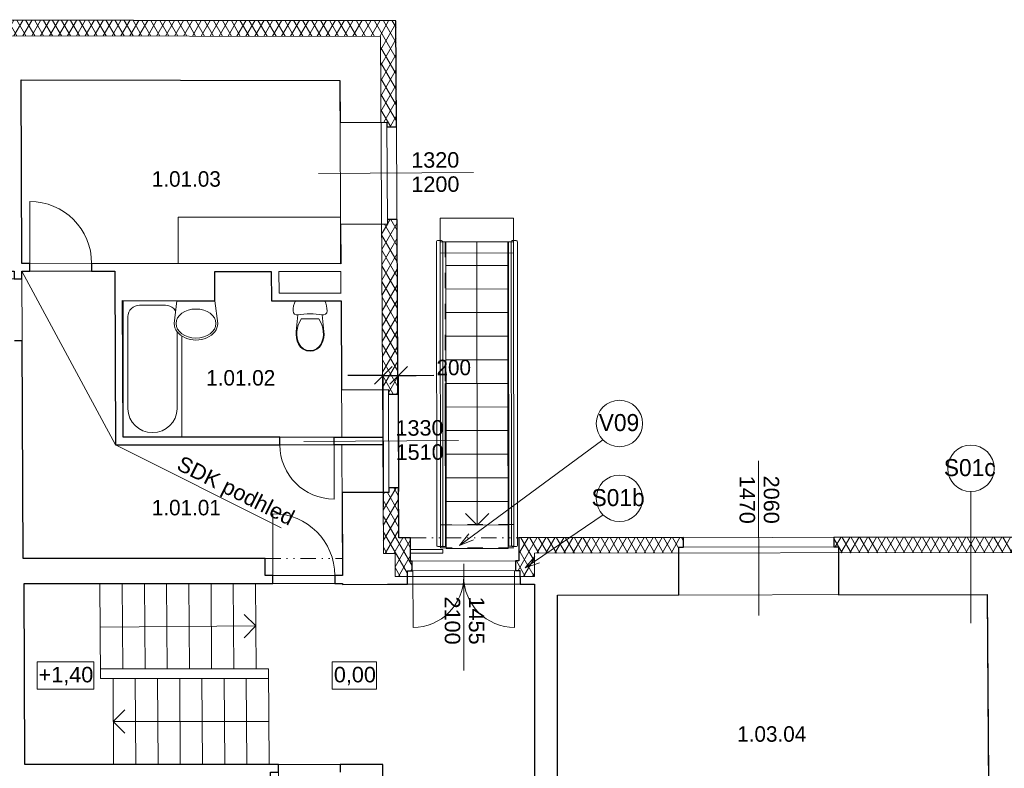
# Model space of a CAD drawing. Extents: x 24941 to 62406, y 21375 to 53554.
# Tile 3 of 5: x 31406 to 44136, y 29802 to 39475. Entities that reach past the tile are written whole.
import ezdxf

# ---------------------------------------------------------------- set-up
doc = ezdxf.new("R2010")
doc.units = 0
doc.header["$MEASUREMENT"] = 0
doc.set_wipeout_variables(frame=1)
for name, pattern in [('Wipeout_Contour', [1000, 0, -1000]), ('Čerchovaná se dvěma tečkami M', [455, 200, -75, 15, -75, 15, -75]), ('čárkovaná M', [400, 200, -200])]:
    doc.linetypes.add(name, pattern=pattern)
for name, color, linetype, lineweight, true_color in [('2D kreslení - obecné_Číslo_pera__241', 9, 'Continuous', 13, 0x808080), ('POZNÁMKY.POPISKA_Číslo_pera__241', 9, 'Continuous', 13, 0x808080), ('vodorovné konstrukce_Číslo_pera__241', 9, 'Continuous', 13, 0x808080)]:
    doc.layers.add(name, color=color, linetype=linetype, lineweight=lineweight, true_color=true_color)
for name, color, linetype, lineweight in [('2D VÝPLNĚ_Číslo_pera__4', 91, 'Continuous', 13), ('2D ČÁRY_Číslo_pera__1', 7, 'Continuous', 15), ('2D ČÁRY_Číslo_pera__2', 1, 'Continuous', 25), ('2D ČÁRY_Číslo_pera__3', 150, 'Continuous', 13), ('2D ČÁRY_Číslo_pera__4', 91, 'Continuous', 13), ('komín_Číslo_pera__1', 7, 'Continuous', 15), ('NÁBYTEK A ZAŘÍZENÍ_Číslo_pera__3', 150, 'Continuous', 13), ('POZNÁMKY.TEXT_Číslo_pera__1', 7, 'Continuous', 15), ('POZNÁMKY.TEXT_Číslo_pera__4', 91, 'Continuous', 13), ('zdi_Číslo_pera__1', 7, 'Continuous', 15)]:
    doc.layers.add(name, color=color, linetype=linetype, lineweight=lineweight)
for name, color, linetype in [('2D ČÁRY', 7, 'Continuous'), ('KÓTY.ZÁKLADNÍ', 7, 'Continuous'), ('NÁBYTEK A ZAŘÍZENÍ', 7, 'Continuous'), ('POZNÁMKY.POPISKA', 7, 'Continuous'), ('vodorovné konstrukce', 7, 'Continuous')]:
    doc.layers.add(name, color=color, linetype=linetype)
doc.styles.add('GENERATED_STYLE_1', font='arial.ttf')
doc.styles.add('GENERATED_STYLE_2', font='txt')
doc.styles.add('GENERATED_STYLE_3', font='txt')
doc.dimstyles.new('GENERATED_STYLE__2', dxfattribs={"dimtxt": 200, "dimasz": 228, "dimexe": 0.18, "dimexo": 600, "dimgap": 0.09, "dimtad": 1, "dimtih": 1, "dimtoh": 1, "dimdec": 0, "dimzin": 0, "dimdsep": 46, "dimtxsty": 'GENERATED_STYLE_2', "dimblk": 'ARROWHEAD_6', "dimblk1": 'ARROWHEAD_6', "dimblk2": 'ARROWHEAD_6', "dimcen": 0.09, "dimclrd": 256, "dimclre": 256, "dimclrt": 256, "dimazin": 0, "dimtfac": 1, "dimtdec": 4, "dimtmove": 0, "dimatfit": 3, "dimfxl": 1, "dimtolj": 1, "dimtzin": 0, "dimarcsym": 0})
pattern_1 = [(60, (0, 0), (-86.60254, 50), []), (120, (0, 0), (86.60254, 50), [])]

# ---------------------------------------------------------------- blocks, each defined once
blk = doc.blocks.new('WC s nádržkou 1 11_2')
at = {"linetype": 'Wipeout_Contour', "ltscale": 15629.429493}
blk.add_wipeout([(31, 650), (18, 619), (8, 587), (2, 554), (0, 520), (5, 498), (20, 479), (40, 469), (64, 469), (41, 257), (39, 215), (44, 173), (54, 132), (70, 92), (97, 54), (132, 25), (174, 6), (220, 0), (266, 6), (308, 25), (343, 54), (370, 92), (386, 132), (396, 173), (401, 215), (399, 257), (376, 469), (400, 469), (420, 479), (435, 498), (440, 520), (438, 554), (432, 587), (422, 619), (409, 650)], dxfattribs=at).dxf.layer = 'NÁBYTEK A ZAŘÍZENÍ'
at = {"layer": 'NÁBYTEK A ZAŘÍZENÍ_Číslo_pera__3', "linetype": 'Continuous'}
for p, q in [((31, 650), (18, 619)), ((409, 650), (31, 650)), ((422, 619), (409, 650)), ((2, 554), (0, 520)), ((0, 520), (5, 498)), ((8, 587), (2, 554)), ((18, 619), (8, 587)), ((432, 587), (422, 619)), ((438, 554), (432, 587)), ((435, 498), (440, 520)), ((440, 520), (438, 554)), ((5, 498), (20, 479)), ((20, 479), (40, 469)), ((40, 469), (64, 469)), ((64, 469), (41, 257)), ((107, 419), (86, 381)), ((333, 419), (107, 419)), ((354, 381), (333, 419)), ((399, 257), (376, 469)), ((376, 469), (400, 469)), ((400, 469), (420, 479)), ((420, 479), (435, 498)), ((41, 257), (39, 215)), ((49, 256), (47, 215)), ((56, 299), (49, 256)), ((68, 341), (56, 299)), ((86, 381), (68, 341)), ((372, 341), (354, 381)), ((384, 299), (372, 341)), ((391, 256), (384, 299)), ((393, 215), (391, 256)), ((401, 215), (399, 257)), ((39, 215), (44, 173)), ((44, 173), (54, 132)), ((47, 215), (52, 174)), ((52, 174), (62, 134)), ((54, 132), (70, 92)), ((62, 134), (78, 96)), ((362, 96), (378, 134)), ((370, 92), (386, 132)), ((378, 134), (388, 174)), ((386, 132), (396, 173)), ((388, 174), (393, 215)), ((396, 173), (401, 215)), ((70, 92), (97, 54)), ((78, 96), (102, 60)), ((97, 54), (132, 25)), ((102, 60), (136, 32)), ((132, 25), (174, 6)), ((136, 32), (176, 14)), ((174, 6), (220, 0)), ((176, 14), (220, 8)), ((220, 8), (264, 14)), ((220, 0), (266, 6)), ((264, 14), (304, 32)), ((266, 6), (308, 25)), ((304, 32), (338, 60)), ((308, 25), (343, 54)), ((338, 60), (362, 96)), ((343, 54), (370, 92))]:
    blk.add_line(p, q, dxfattribs=at)
blk.add_ellipse((220, -298), major_axis=(785, 0), ratio=0.9963, start_param=1.370375, end_param=1.771221, dxfattribs=at)
blk = doc.blocks.new('Vana 01 11_4')
at = {"layer": 'NÁBYTEK A ZAŘÍZENÍ_Číslo_pera__3', "linetype": 'Continuous'}
for p, q in [((0, 0), (0, 757)), ((0, 757), (1763, 757)), ((1396, 697), (206, 697)), ((1763, 757), (1763, 0)), ((59, 212), (59, 545)), ((0, 0), (1763, 0)), ((1396, 61), (206, 61))]:
    blk.add_line(p, q, dxfattribs=at)
for centre, major_axis, start_param, end_param in [((206, 545), (0, 151), 0, 1.570796), ((1396, 379), (0, 318), 3.141593, 6.283185), ((206, 212), (0, 151), 1.570796, 3.141593)]:
    blk.add_ellipse(centre, major_axis=major_axis, ratio=0.969947, start_param=start_param, end_param=end_param, dxfattribs=at)
blk = doc.blocks.new('Umyvadlo oválné 11_2')
at = {"linetype": 'Wipeout_Contour', "ltscale": 7091.437021}
blk.add_wipeout([(0, 214), (2, 185), (10, 158), (21, 132), (49, 94), (82, 63), (145, 28), (212, 7), (281, 0), (350, 7), (417, 28), (480, 63), (514, 94), (541, 132), (553, 158), (560, 185), (562, 214), (527, 508), (35, 508), (-1, 214)], dxfattribs=at).dxf.layer = 'NÁBYTEK A ZAŘÍZENÍ'
at = {"layer": 'NÁBYTEK A ZAŘÍZENÍ_Číslo_pera__3', "linetype": 'Continuous'}
for p, q in [((35, 508), (-1, 214)), ((36, 508), (35, 508)), ((527, 508), (35, 508)), ((527, 508), (527, 508)), ((562, 214), (527, 508))]:
    blk.add_line(p, q, dxfattribs=at)
blk.add_ellipse((281, 214), major_axis=(-258, 0), ratio=0.726361, dxfattribs=at)
blk.add_ellipse((281, 214), major_axis=(-281, 0), ratio=0.760953, start_param=0, end_param=3.141593, dxfattribs=at)
blk = doc.blocks.new('LINE_10312', base_point=(34627, 30407))
at = {"layer": '2D ČÁRY_Číslo_pera__3', "linetype": 'Continuous'}
for p, q in [((32617, 30407), (32767, 30557)), ((34627, 30407), (32617, 30407)), ((32617, 30407), (32767, 30257))]:
    blk.add_line(p, q, dxfattribs=at)
blk = doc.blocks.new('LINE_10321', base_point=(32448, 31626))
at = {"layer": '2D ČÁRY_Číslo_pera__3', "linetype": 'Continuous'}
for p, q in [((34458, 31641), (34307, 31789)), ((32448, 31626), (34458, 31641)), ((34458, 31641), (34309, 31489))]:
    blk.add_line(p, q, dxfattribs=at)
blk = doc.blocks.new('LINE_11581', base_point=(37092, 32682))
at = {"layer": 'vodorovné konstrukce_Číslo_pera__241', "linetype": 'Continuous'}
for q in [(38948, 34045), (37212, 32833), (37272, 32752)]:
    blk.add_line((37092, 32682), q, dxfattribs=at)
blk = doc.blocks.new('LINE_11582', base_point=(37942, 32391))
at = {"layer": 'vodorovné konstrukce_Číslo_pera__241', "linetype": 'Continuous'}
for q in [(38948, 33078), (38068, 32538), (38125, 32455)]:
    blk.add_line((37942, 32391), q, dxfattribs=at)
blk = doc.blocks.new('LINE_11608', base_point=(43705, 31677))
at = {"layer": 'POZNÁMKY.POPISKA_Číslo_pera__241', "linetype": 'Continuous'}
blk.add_line((43705, 31677), (43705, 33377), dxfattribs=at)
blk.add_circle((43705, 33677), 300, dxfattribs=at)
blk = doc.blocks.new('LINE_11905', base_point=(37316, 36605))
at = {"layer": '2D ČÁRY_Číslo_pera__3', "linetype": 'Continuous'}
for p, q in [((37316, 36605), (37320, 32945)), ((37320, 32945), (37170, 33095)), ((37320, 32945), (37470, 33096))]:
    blk.add_line(p, q, dxfattribs=at)
blk = doc.blocks.new('ARROWHEAD_6')
at = {"linetype": 'Continuous'}
for p, q in [((0, 0), (-1, 0)), ((-0.5, -0.5), (0.5, 0.5))]:
    blk.add_line(p, q, dxfattribs=at)
blk = doc.blocks.new('*D75')
at = {"layer": 'Defpoints', "color": 0, "linetype": 'Continuous', "transparency": 16777216}
for p in [(36305, 34879), (36307, 32779), (36108, 32579)]:
    blk.add_point(p, dxfattribs=at)
at = {"layer": 'KÓTY.ZÁKLADNÍ', "linetype": 'Continuous', "lineweight": -2, "transparency": 16777216}
for p, q in [((35878, 34879), (35650, 34878)), ((36108, 33179), (36106, 34879)), ((36106, 34879), (36305, 34879)), ((36307, 33379), (36305, 34879)), ((36533, 34879), (36761, 34880))]:
    blk.add_line(p, q, dxfattribs=at)
at = {"layer": 'KÓTY.ZÁKLADNÍ', "linetype": 'Continuous', "lineweight": -2, "transparency": 16777216, "xscale": 228, "yscale": 228, "zscale": 228}
for p, rotation in [((36106, 34879), 0.06673646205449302), ((36305, 34879), 180.0667364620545)]:
    blk.add_blockref('ARROWHEAD_6', p, dxfattribs=dict(at, rotation=rotation))
at = {"layer": 'KÓTY.ZÁKLADNÍ', "linetype": 'Continuous', "transparency": 16777216, "insert": (37018, 34980), "char_height": 200, "attachment_point": 5, "style": 'GENERATED_STYLE_2'}
blk.add_mtext('\\A1;\\A1;200', dxfattribs=at)

msp = doc.modelspace()

# ---------------------------------------------------------------- hatches: boundary and pattern name
at = {"layer": '2D VÝPLNĚ_Číslo_pera__4', "linetype": 'Continuous'}
h = msp.add_hatch(dxfattribs=at)
h.set_pattern_fill('TEPELNA_IZOLACE_MINERÁL', color=8, style=0, pattern_type=2)
h.set_pattern_definition(pattern_1)
h.paths.add_polyline_path([(26085.5, 39474.9), (26099.5, 37220), (26223.5, 37220.8), (26223.1, 37280.8), (26299.1, 37281.2), (26286.7, 39274.6), (36072.2, 39259.6), (36078.3, 38151.5), (36154.3, 38151.9), (36154.6, 38091.9), (36278.6, 38092.6), (36271.2, 39459.3)], flags=0)
h = msp.add_hatch(dxfattribs=at)
h.set_pattern_fill('TEPELNA_IZOLACE_MINERÁL', color=8, style=0, pattern_type=2)
h.set_pattern_definition(pattern_1)
h.paths.add_polyline_path([(36085.4, 36832.8), (36097, 34695.9), (36173, 34696.3), (36173.3, 34636.3), (36297.3, 34637), (36285.1, 36893.9), (36161.1, 36893.3), (36161.4, 36833.3)], flags=0)
h = msp.add_hatch(dxfattribs=at)
h.set_pattern_fill('TEPELNA_IZOLACE_MINERÁL', color=8, style=0, pattern_type=2)
h.set_pattern_definition(pattern_1)
h.paths.add_polyline_path([(36104.2, 33366.6), (36108.5, 32578.9), (36260.8, 32579.1), (36260.8, 32279.1), (36418.8, 32279.3), (36418.7, 32355.3), (36478.7, 32355.4), (36478.6, 32479.4), (36460.8, 32479.3), (36460.8, 32581), (36460.8, 32779.3), (36307.4, 32779.2), (36303.9, 33427.7), (36179.9, 33427), (36180.2, 33367)], flags=0)
h = msp.add_hatch(dxfattribs=at)
h.set_pattern_fill('TEPELNA_IZOLACE_MINERÁL', color=8, style=0, pattern_type=2)
h.set_pattern_definition(pattern_1)
h.paths.add_polyline_path([(37860.5, 32781), (37860.5, 32481), (37814.4, 32480.9), (37814.5, 32356.9), (37874.5, 32357), (37874.6, 32281), (38060.5, 32281.2), (38060.5, 32581.2), (39929.5, 32583.4), (39929.5, 32659.4), (39989.5, 32659.5), (39989.3, 32783.5)], flags=0)
h = msp.add_hatch(dxfattribs=at)
h.set_pattern_fill('TEPELNA_IZOLACE_MINERÁL', color=8, style=0, pattern_type=2)
h.set_pattern_definition(pattern_1)
h.paths.add_polyline_path([(45471.6, 32789.8), (41931.2, 32785.7), (41931.3, 32661.7), (41991.3, 32661.8), (41991.4, 32585.8), (45411.8, 32589.8), (45411.7, 32665.8), (45471.7, 32665.8)], flags=0)

# ---------------------------------------------------------------- linework, layer by layer
at = {"layer": '2D kreslení - obecné_Číslo_pera__241', "color": 8, "linetype": 'Continuous'}
for centre in [(39159.9, 34257.6), (39159.9, 33289.7)]:
    msp.add_circle(centre, 300, dxfattribs=at)
at = {"layer": '2D ČÁRY_Číslo_pera__1', "color": 8, "linetype": 'Continuous'}
for p, q in [((36271.2, 39459.3), (26085.5, 39474.9)), ((36307.4, 32779.2), (36271.2, 39459.3)), ((36154.3, 38151.9), (35548.3, 38148.6)), ((36278.6, 38092.6), (36154.6, 38091.9)), ((36161.4, 36833.3), (35555.4, 36830)), ((36285.1, 36893.9), (36161.1, 36893.3)), ((32635.5, 36224.9), (31435.5, 36226.7)), ((34658.7, 36221.8), (33928.7, 36222.9)), ((34660.8, 35841.8), (34658.7, 36221.8)), ((35558.7, 36220.4), (34758.7, 36221.6)), ((34760.2, 35941.6), (34758.7, 36221.6)), ((35560.9, 35940.4), (34760.2, 35941.6)), ((36173, 34696.3), (35567, 34693)), ((36297.3, 34637), (36173.3, 34636.3)), ((36100.3, 34081), (32744.9, 34081)), ((36100.9, 33981), (32645.3, 33981)), ((36180.2, 33367), (35574.2, 33363.7)), ((36303.9, 33427.7), (36179.9, 33427)), ((36460.8, 32779.3), (36307.4, 32779.2)), ((36460.8, 32779.3), (36460.8, 32479.3)), ((60460.1, 32807.3), (37860.5, 32781)), ((37860.5, 32781), (37860.5, 32481)), ((39989.3, 32783.5), (39989.5, 32659.5)), ((41931.2, 32785.7), (41931.3, 32661.7)), ((39929.5, 32659.4), (39930.2, 32043)), ((41991.3, 32661.8), (41992, 32045.4)), ((34580.6, 32291.9), (34580.6, 32511.9)), ((36160.8, 32579.1), (36160.8, 32579)), ((36260.8, 32579.1), (36260.8, 32279.1)), ((36478.6, 32479.4), (36478.7, 32355.4)), ((37814.4, 32480.9), (37814.5, 32356.9)), ((38060.5, 32581.2), (38060.5, 32281.2)), ((36418.7, 32355.3), (36418.9, 32179.3)), ((37874.5, 32357), (37874.7, 32181)), ((32739.9, 31089.2), (32732.1, 32191.9)), ((33026.9, 31089.2), (33019.1, 32191.9)), ((33313.9, 31089.2), (33306.2, 32191.9)), ((33600.9, 31089.2), (33593.2, 32191.9)), ((33888, 31089.2), (33880.2, 32191.9)), ((34175, 31089.2), (34167.2, 32191.9)), ((34462, 31089.2), (34454.2, 32191.9)), ((38060.5, 32181.2), (38060.5, 27904.2)), ((38360.5, 32041.1), (38360.5, 27904.2)), ((34622, 31089.2), (32451.9, 31089.2))]:
    msp.add_line(p, q, dxfattribs=at)
at = {"layer": '2D ČÁRY_Číslo_pera__1', "color": 8, "linetype": 'Continuous', "flags": 128}
for points in [[(36916, 36604.9), (36841, 36604.8), (36845.6, 32669.8), (36920.6, 32669.9)], [(36916.4, 36299.9), (36916, 36604.9), (37716, 36605.8), (37716.4, 36300.8)], [(37716, 36605.8), (37720.6, 32670.8), (37795.6, 32670.9), (37791, 36605.9)], [(36916.7, 35994.9), (36916.4, 36299.9), (37716.4, 36300.8), (37716.7, 35995.8)], [(36917.1, 35689.9), (36916.7, 35994.9), (37716.7, 35995.8), (37717.1, 35690.8)], [(36917.4, 35384.9), (36917.1, 35689.9), (37717.1, 35690.8), (37717.4, 35385.8)], [(36917.8, 35079.9), (36917.4, 35384.9), (37717.4, 35385.8), (37717.8, 35080.8)], [(36918.1, 34774.9), (36917.8, 35079.9), (37717.8, 35080.8), (37718.1, 34775.8)], [(36918.5, 34469.9), (36918.1, 34774.9), (37718.1, 34775.8), (37718.5, 34470.8)], [(36918.8, 34164.9), (36918.5, 34469.9), (37718.5, 34470.8), (37718.8, 34165.8)], [(36919.2, 33859.9), (36918.8, 34164.9), (37718.8, 34165.8), (37719.2, 33860.8)], [(36919.6, 33554.9), (36919.2, 33859.9), (37719.2, 33860.8), (37719.6, 33555.8)], [(36919.9, 33249.9), (36919.6, 33554.9), (37719.6, 33555.8), (37719.9, 33250.8)], [(36920.3, 32944.9), (36919.9, 33249.9), (37719.9, 33250.8), (37720.3, 32945.8)], [(36920.6, 32639.9), (36920.3, 32944.9), (37720.3, 32945.8), (37720.6, 32640.8)]]:
    msp.add_lwpolyline(points, close=True, dxfattribs=at)
at = {"layer": '2D ČÁRY_Číslo_pera__2', "color": 8, "linetype": 'Continuous', "flags": 128}
for points in [[(26223.1, 37280.8), (26829.1, 37284.5), (26820.3, 38703.8), (30974.6, 38697.4), (30985.5, 36224.7), (31335.5, 36226.3), (31335.9, 36126.3), (31435.9, 36126.7), (31435.5, 36226.7), (31535.5, 36226.6), (31535.6, 36326.6), (31435, 36326.7), (31424.6, 38696.7), (35545.3, 38690.4), (35548.3, 38148.6), (36154.3, 38151.9), (36154.6, 38091.9), (36278.6, 38092.6), (36271.2, 39459.3), (26085.5, 39474.9), (26099.5, 37220), (26223.5, 37220.8)], [(35470.3, 34081), (36100.3, 34081), (36100.9, 33981), (35470.3, 33981)], [(36418.9, 32179.3), (36418.7, 32355.3), (36478.7, 32355.4), (36478.6, 32479.4), (36460.8, 32479.3), (36460.8, 32779.3), (36307.4, 32779.2), (36303.9, 33427.7), (36179.9, 33427), (36180.2, 33367), (35574.2, 33363.7), (35580, 32291.9), (35480.6, 32291.9), (35480.6, 32191.9), (35580.6, 32191.9), (35580.6, 32175.9)], [(37758.4, 27354.2), (37757.7, 27454.2), (38910.5, 27454.2), (38910.5, 27554.2), (38810.5, 27554.2), (38810.5, 27904.2), (38360.5, 27904.2), (38360.5, 32041.1), (39930.2, 32043), (39929.5, 32659.4), (39989.5, 32659.5), (39989.3, 32783.5), (37860.5, 32781), (37860.5, 32481), (37814.4, 32480.9), (37814.5, 32356.9), (37874.5, 32357), (37874.7, 32181), (38060.5, 32181.2), (38060.5, 27904.2), (37654.5, 27904.2), (37658.4, 27353.5)]]:
    msp.add_lwpolyline(points, close=True, dxfattribs=at)
for points in [[(45471.6, 32789.8), (41931.2, 32785.7), (41931.3, 32661.7), (41991.3, 32661.8), (41992, 32045.4), (43915.4, 32047.6), (43944.7, 27904.2)], [(36105.1, 29235.1), (36100.7, 29851.9), (35551.4, 29851.9), (35551.4, 29751.9)]]:
    msp.add_lwpolyline(points, dxfattribs=at)
at = {"layer": '2D ČÁRY_Číslo_pera__3', "color": 8, "linetype": 'Continuous'}
for p, q in [((31535.5, 36226.6), (31536.8, 37126.6)), ((37726, 36605.8), (37730.6, 32670.8)), ((32335.5, 36225.3), (32335.6, 36325.3)), ((31435.9, 36126.7), (30535.9, 36122.8)), ((31439.4, 35326.7), (31339.4, 35326.3)), ((36908.1, 34774.9), (36910.6, 32669.9)), ((34770.3, 34081), (34770.3, 33981)), ((35470.3, 34081), (35470.3, 33281)), ((34680.6, 32191.9), (34680.6, 33091.9)), ((36878.1, 32631), (36460.8, 32631)), ((36878.1, 32631), (36878.1, 32581)), ((36878.1, 32581), (36460.8, 32581)), ((36491.5, 31620.6), (36488.7, 32355.4)), ((37804.9, 31622.9), (37804.6, 32356.9)), ((35480.6, 32191.9), (35480.6, 32291.9)), ((34751.4, 28951.9), (34751.4, 29851.9)), ((35551.4, 29751.9), (35551.4, 29851.9))]:
    msp.add_line(p, q, dxfattribs=at)
at = {"layer": '2D ČÁRY_Číslo_pera__3', "color": 8, "linetype": 'čárkovaná M'}
msp.add_line((36906, 36604.9), (36910.6, 32669.9), dxfattribs=at)
at = {"layer": '2D ČÁRY_Číslo_pera__3', "color": 8, "linetype": 'Čerchovaná se dvěma tečkami M'}
for p, q in [((36460.8, 32779.3), (37860.5, 32781)), ((34580.6, 32511.9), (35578.8, 32511.9))]:
    msp.add_line(p, q, dxfattribs=at)
at = {"layer": '2D ČÁRY_Číslo_pera__3', "color": 8, "linetype": 'Continuous', "flags": 128}
for points in [[(35554.9, 36323.6), (33454.9, 36323.6), (33454.9, 36923.6), (35554.9, 36923.6)], [(37790.6, 36910.9), (36840.6, 36909.8), (36841.2, 36459.8), (37791.2, 36460.9)]]:
    msp.add_lwpolyline(points, close=True, dxfattribs=at)
for points in [[(36858.1, 32665.9, 0.4142136), (36878.1, 32685.9), (36875.6, 36602.7, 0.4142136), (36853.5, 36622.6), (36813.5, 36622.6, 0.4142136), (36795.6, 36602.6), (36798.1, 32685.8, 0.4142136), (36818.1, 32665.8)], [(37783.1, 32667), (37823.1, 32667, 0.4142136), (37843.1, 32687), (37840.6, 36603.8, 0.4142136), (37818.5, 36623.8), (37778.5, 36623.7, 0.4142136), (37760.6, 36603.7), (37763.1, 32686.9, 0.4142136)]]:
    msp.add_lwpolyline(points, format="xyb", close=True, dxfattribs=at)
at = {"layer": '2D ČÁRY_Číslo_pera__3', "color": 8, "linetype": 'čárkovaná M', "flags": 128}
msp.add_lwpolyline([(37795.3, 32950.9), (36845.3, 32949.8), (36845.6, 32649.8), (37795.6, 32650.9)], close=True, dxfattribs=at)
at = {"layer": '2D ČÁRY_Číslo_pera__3', "color": 8, "linetype": 'Continuous'}
for centre, radius, start, end in [((31535.6, 36326.6), 800, 359.91243, 89.91243), ((35470.3, 33981), 700, 180, 270), ((34680.6, 32291.9), 800, 0, 90), ((36489, 32278.4), 657.8, 270.21909, 0.21909), ((37804.9, 32280.9), 658.1, 180, 270)]:
    msp.add_arc(centre, radius, start, end, dxfattribs=at)
at = {"layer": '2D ČÁRY_Číslo_pera__4', "color": 8, "linetype": 'Continuous'}
for p, q in [((35271.6, 37487.8), (37271.6, 37498.6)), ((32645.3, 33981), (31435.5, 36226.7)), ((35078.3, 34025.6), (37078.3, 34036.5)), ((34786.9, 32908.5), (32645.3, 33981)), ((40961.4, 31774.4), (40959.1, 33774.4)), ((37149.1, 31065.2), (37146.5, 32445))]:
    msp.add_line(p, q, dxfattribs=at)
at = {"layer": 'komín_Číslo_pera__1', "color": 8, "linetype": 'Continuous'}
msp.add_line((35558.2, 36320.4), (31435, 36326.7), dxfattribs=at)
at = {"layer": 'POZNÁMKY.TEXT_Číslo_pera__1', "color": 8, "linetype": 'Continuous', "flags": 128}
for points in [[(31630.8, 31179.7), (32363.8, 31179.7), (32363.8, 30825.4), (31630.8, 30825.4)], [(35448.2, 31179.7), (36020.3, 31179.7), (36020.3, 30825.4), (35448.2, 30825.4)]]:
    msp.add_lwpolyline(points, close=True, dxfattribs=at)
at = {"layer": 'zdi_Číslo_pera__1', "color": 8, "linetype": 'Continuous'}
for p, q in [((36072.2, 39259.6), (26286.7, 39274.6)), ((36108.5, 32578.9), (36072.2, 39259.6)), ((35545.3, 38690.4), (31424.6, 38696.7)), ((31424.6, 38696.7), (31435, 36326.7)), ((35558.2, 36320.4), (35545.3, 38690.4)), ((36161.4, 36833.3), (36154.3, 38151.9)), ((31435.5, 36226.7), (31451.8, 32511.9)), ((32635.5, 36224.9), (32645.3, 33981)), ((35560.2, 35940.4), (35558.7, 36220.4)), ((32737.2, 35844.7), (32744.9, 34081)), ((35570.3, 34081), (35560.8, 35840.4)), ((36180.2, 33367), (36173, 34696.3)), ((35580, 32291.9), (35570.9, 33981)), ((60262.8, 32607.1), (38060.5, 32581.2)), ((41991.3, 32661.8), (39929.5, 32659.4)), ((31451.8, 32511.9), (34580.6, 32511.9)), ((36260.8, 32579.1), (36108.5, 32578.9)), ((37860.5, 32481), (36460.8, 32479.3)), ((37874.5, 32357), (36418.7, 32355.3)), ((34580.6, 32291.9), (35580, 32291.9)), ((38060.5, 32281.2), (36260.8, 32279.1)), ((31463.2, 32191.9), (35580.6, 32191.9)), ((31463.2, 32191.9), (31473.4, 29851.9)), ((32452.8, 30961.9), (32444.1, 32191.9)), ((35580.6, 32175.9), (35580.6, 32191.9)), ((36160.8, 32179), (35580.6, 32175.9)), ((38060.5, 32181.2), (36160.8, 32179)), ((43915.4, 32047.6), (38360.5, 32041.1)), ((43944.7, 27904.2), (43915.4, 32047.6)), ((34630.7, 29851.9), (34622, 31089.2)), ((32452.8, 30961.9), (34622.9, 30961.9)), ((32620.7, 29851.9), (32612.8, 30961.9)), ((32908.7, 29851.9), (32900.8, 30961.9)), ((33195.7, 29851.9), (33187.8, 30961.9)), ((33482.7, 29851.9), (33474.8, 30961.9)), ((33769.7, 29851.9), (33761.8, 30961.9)), ((34056.7, 29851.9), (34048.9, 30961.9)), ((34343.7, 29851.9), (34335.9, 30961.9)), ((31473.4, 29851.9), (36100.7, 29851.9)), ((36105.1, 29235.1), (36100.7, 29851.9))]:
    msp.add_line(p, q, dxfattribs=at)

# ---------------------------------------------------------------- block references
at = {"layer": '2D ČÁRY', "color": 8, "linetype": 'Continuous'}
for name, p in [('LINE_11905', (37316, 36605.3)), ('LINE_10321', (32448.1, 31626.4)), ('LINE_10312', (34626.8, 30406.9))]:
    msp.add_blockref(name, p, dxfattribs=at)
at = {"layer": 'NÁBYTEK A ZAŘÍZENÍ', "color": 8, "linetype": 'Continuous'}
for name, p, xscale, rotation in [('Vana 01 11_4', (33502.3, 35844.1), -0.9999999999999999, 90.00039303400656), ('WC s nádržkou 1 11_2', (35380.4, 35191), -1, 0.0003930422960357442)]:
    msp.add_blockref(name, p, dxfattribs=dict(at, xscale=xscale, rotation=rotation))
at = {"layer": 'POZNÁMKY.POPISKA', "color": 8, "linetype": 'Continuous'}
msp.add_blockref('LINE_11608', (43705.1, 31677.3), dxfattribs=at)
at = {"layer": 'vodorovné konstrukce', "color": 8, "linetype": 'Continuous'}
for name, p in [('LINE_11581', (37091.5, 32682.1)), ('LINE_11582', (37942.2, 32391.5))]:
    msp.add_blockref(name, p, dxfattribs=at)

# ---------------------------------------------------------------- texts
at = {"layer": 'POZNÁMKY.TEXT_Číslo_pera__4', "color": 8, "linetype": 'Continuous', "char_height": 200, "attachment_point": 8, "line_spacing_factor": 0.938049, "style": 'GENERATED_STYLE_1'}
for s, insert, rotation in [('{1320\\P1200}', (36781.1, 37246.8), 0.31064), ('{1330\\P1510}', (36577.6, 33784.6), 0.31064), ('{2060\\P1470}', (40710.7, 33272), 270.06674), ('{1455\\P2100}', (36898.8, 31710.6), 270.06674)]:
    msp.add_mtext(s, dxfattribs=dict(at, insert=insert, rotation=rotation))
at = {"layer": 'POZNÁMKY.TEXT_Číslo_pera__4', "color": 8, "linetype": 'Continuous'}
for s, insert, char_height, attachment_point, style in [('{1.01.03}', (33114.4, 37517.1), 200, 1, 'GENERATED_STYLE_3'), ('{1.01.02}', (33817.6, 34947.6), 200, 1, 'GENERATED_STYLE_3'), ('{V09}', (38892.4, 34267.8), 220, 4, 'GENERATED_STYLE_3'), ('{S01c}', (43354.1, 33686), 220, 4, 'GENERATED_STYLE_3'), ('{S01b}', (38799.8, 33298.4), 220, 4, 'GENERATED_STYLE_3'), ('{1.01.01}', (33114.4, 33270.6), 200, 1, 'GENERATED_STYLE_3'), ('{+1,40}', (31650.8, 30993.9), 200, 4, 'GENERATED_STYLE_1'), ('{0,00}', (35468.2, 30993.9), 200, 4, 'GENERATED_STYLE_1'), ('{1.03.04}', (40683.1, 30345), 200, 1, 'GENERATED_STYLE_3')]:
    msp.add_mtext(s, dxfattribs=dict(at, insert=insert, char_height=char_height, attachment_point=attachment_point, style=style))
at = {"layer": 'POZNÁMKY.TEXT_Číslo_pera__4', "color": 8, "linetype": 'Continuous', "insert": (33452, 33732.6), "char_height": 200, "attachment_point": 4, "rotation": 333.39881, "style": 'GENERATED_STYLE_1'}
msp.add_mtext('{SDK podhled}', dxfattribs=at)

# ---------------------------------------------------------------- dimensions: what is measured, and where the dimension line sits
at = {"layer": 'KÓTY.ZÁKLADNÍ', "color": 8, "linetype": 'Continuous'}
dim = msp.add_linear_dim(base=(36304.9, 34879.2), p1=(36108.5, 32578.9), p2=(36307.4, 32779.2), angle=0.06674, text='\\A1;200', dimstyle='GENERATED_STYLE__2', dxfattribs=at)
dim.commit()
dim.dimension.update_dxf_attribs({"geometry": '*D75', "text_midpoint": (37018.2, 34979.8)})

# ---------------------------------------------------------------- next in the draw order: linework, layer by layer
at = {"layer": '2D ČÁRY_Číslo_pera__1', "color": 8, "linetype": 'Continuous'}
msp.add_line((35560.8, 35840.4), (34660.8, 35841.8), dxfattribs=at)

# ---------------------------------------------------------------- next in the draw order: block references
at = {"layer": 'NÁBYTEK A ZAŘÍZENÍ', "color": 8, "linetype": 'Continuous', "xscale": -0.9999999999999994, "rotation": 0.0003930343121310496}
msp.add_blockref('Umyvadlo oválné 11_2', (33966.2, 35334.9), dxfattribs=at)

# ---------------------------------------------------------------- next in the draw order: linework, layer by layer
at = {"layer": '2D ČÁRY_Číslo_pera__2', "color": 8, "linetype": 'Continuous', "flags": 128}
msp.add_lwpolyline([(34770.3, 34081), (32744.9, 34081), (32737.2, 35844.7), (33930.7, 35842.9), (33928.7, 36222.9), (34658.7, 36221.8), (34660.8, 35841.8), (35560.8, 35840.4), (35567, 34693), (36173, 34696.3), (36173.3, 34636.3), (36297.3, 34637), (36285.1, 36893.9), (36161.1, 36893.3), (36161.4, 36833.3), (35555.4, 36830), (35558.2, 36320.4), (32335.6, 36325.3), (32335.5, 36225.3), (32635.5, 36224.9), (32645.3, 33981), (34770.3, 33981)], close=True, dxfattribs=at)
msp.add_lwpolyline([(31376.1, 26955.8), (31476.1, 26956.3), (31464.8, 29531.9), (34650.7, 29531.9), (34650.7, 29751.9), (34751.4, 29751.9), (34751.4, 29851.9), (31473.4, 29851.9), (31463.2, 32191.9), (34680.6, 32191.9), (34680.6, 32291.9), (34580.6, 32291.9), (34580.6, 32511.9), (31451.8, 32511.9), (31439.4, 35326.7), (31339.4, 35326.3)], dxfattribs=at)
at = {"layer": 'komín_Číslo_pera__1', "color": 8, "linetype": 'Continuous'}
for q in [(33928.7, 36222.9), (32737.2, 35844.7)]:
    msp.add_line((33930.7, 35842.9), q, dxfattribs=at)

doc.saveas('drawing.dxf')
